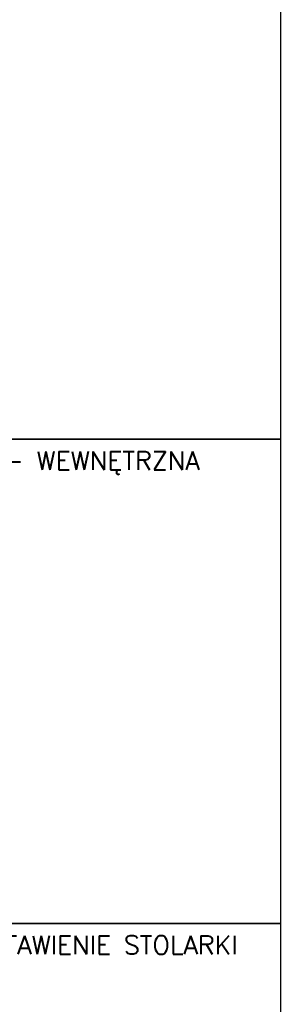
# Model space of a CAD drawing. Header units: millimetres. Extents: x 167273 to 188273, y -125105 to -88145.
# Tile 124 of 210: x 180078 to 182773, y -114940 to -104776. Entities that reach past the tile are written whole.
import ezdxf

# ---------------------------------------------------------------- set-up
doc = ezdxf.new("R2010")
doc.units = ezdxf.units.MM
doc.linetypes.add('HIDDEN', pattern=[9.525, 6.35, -3.175])
doc.layers.add('a-op_text', color=9, linetype='Continuous')
doc.layers.add('x-revclouds', color=190, linetype='HIDDEN', plot=False)
doc.styles.add('PPAB_100', font='romans.shx', dxfattribs={"width": 0.7, "height": 12})

msp = doc.modelspace()

# ---------------------------------------------------------------- linework, layer by layer
at = {"layer": 'x-revclouds'}
for points in [[(182773.44, -109104.89), (167773.44, -109104.89), (167773.44, -104104.89), (182773.44, -104104.89)], [(182773.44, -114104.89), (167773.44, -114104.89), (167773.44, -109104.89), (182773.44, -109104.89)], [(182773.44, -119104.89), (167773.44, -119104.89), (167773.44, -114104.89), (182773.44, -114104.89)]]:
    msp.add_lwpolyline(points, close=True, dxfattribs=at)

# ---------------------------------------------------------------- texts
at = {"layer": 'a-op_text', "style": 'PPAB_100'}
for s, p in [('ELEWACJA ZACHODNIA - WEWNĘTRZNA', (176976.27, -109424.24)), ('ZESTAWIENIE STOLARKI', (179435.04, -114424.24))]:
    msp.add_text(s, height=192, dxfattribs=at).set_placement(p)

doc.saveas('drawing.dxf')
